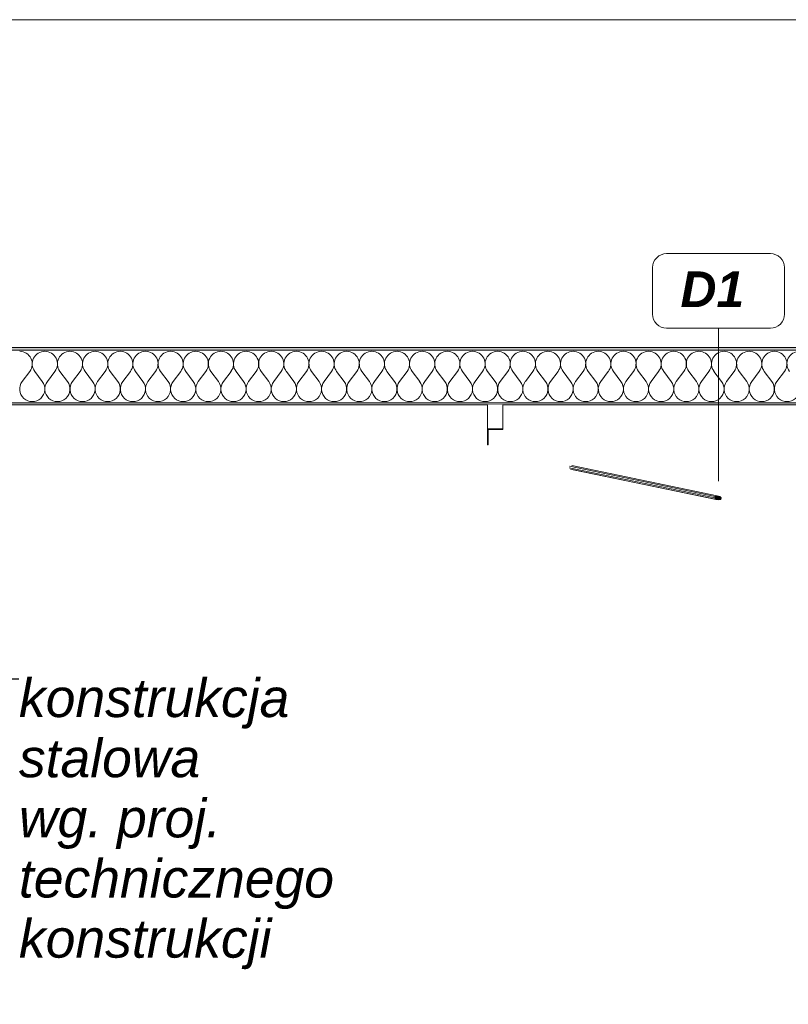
# Model space of a CAD drawing. Header units: millimetres. Extents: x -12989 to 402831, y -50461 to 30884.
# Tile 23 of 175: x 362577 to 365589, y -41727 to -37871. Entities that reach past the tile are written whole.
import ezdxf

# ---------------------------------------------------------------- set-up
doc = ezdxf.new("R2010")
doc.units = ezdxf.units.MM
doc.header["$MEASUREMENT"] = 0
doc.linetypes.add('Wipeout_Contour', pattern=[1000, 0, -1000])
for name, color, linetype in [('04-ŚCIANY DZIAŁOWE', 7, 'Continuous'), ('A_OZN_ODNOSNIKI', 7, 'Continuous'), ('AS_Belki.Import IFC', 7, 'Continuous'), ('Nowe_A__DACHY', 7, 'Continuous')]:
    doc.layers.add(name, color=color, linetype=linetype)
for name, color, linetype, lineweight in [('A_OZN_ODNOSNIKI_Nr_pióra__6', 7, 'Continuous', 13), ('A_OZN_ODNOSNIKI_Nr_pióra__85', 7, 'Continuous', 13), ('AS_Belki.Import IFC_Nr_pióra__1', 7, 'Continuous', 13), ('AS_Belki.Import IFC_Nr_pióra__90', 7, 'Continuous', 13), ('Nowe_A__DACHY_Nr_pióra__52', 7, 'Continuous', 15), ('Nowe_A__DACHY_Nr_pióra__72', 7, 'Continuous', 13), ('Nowe_A__DACHY_Nr_pióra__92', 7, 'Continuous', 13), ('Nowe_A_OZN_ODNOSNIKI_Nr_pióra__6', 7, 'Continuous', 13), ('Nowe_A_OZN_ODNOSNIKI_Nr_pióra__85', 7, 'Continuous', 13)]:
    doc.layers.add(name, color=color, linetype=linetype, lineweight=lineweight)
doc.layers.add('Nowe_A__DACHY_Nr_pióra__162', color=7, linetype='Continuous', lineweight=5, true_color=0x6a6a6a)
doc.layers.add('Nowe_A__DACHY_Nr_pióra__174', color=7, linetype='Continuous', lineweight=5, true_color=0x6a6a6a)
doc.styles.add('STYL_AUTOMATYCZNY_6', font='arial.ttf')
doc.styles.add('STYL_AUTOMATYCZNY_8', font='arial.ttf')
doc.dimstyles.new('STYL_AUTOMATYCZNY__3', dxfattribs={"dimtxt": 0.18, "dimasz": 91.2, "dimexe": 0.18, "dimexo": 0.0625, "dimgap": 0, "dimtad": 0, "dimtih": 1, "dimtoh": 1, "dimdec": 4, "dimzin": 0, "dimdsep": 46, "dimcen": 0.09, "dimadec": 0, "dimazin": 0, "dimtfac": 1, "dimtdec": 4, "dimtmove": 0, "dimatfit": 3, "dimldrblk": 'ARROWHEAD_5', "dimfxl": 0, "dimtolj": 1, "dimtzin": 0, "dimarcsym": 0})

# ---------------------------------------------------------------- blocks, each defined once
blk = doc.blocks.new('ElemPrzekroju_19_1', base_point=(362576.7, -45960.6))
at = {"color": 254, "linetype": 'Wipeout_Contour', "lineweight": 0, "ltscale": 1828937.360777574}
blk.add_wipeout([(363340.2, -42950.6), (363434.2, -42950.6), (363490.2, -42950.6), (363490.2, -39378.9), (363340.2, -39378.9)], dxfattribs=at).dxf.layer = '04-ŚCIANY DZIAŁOWE'
blk = doc.blocks.new('*X188', base_point=(362576.7, -45960.6))
at = {"layer": 'Nowe_A__DACHY_Nr_pióra__174', "color": 251, "linetype": 'Continuous', "lineweight": 5, "true_color": 0x6a6a6a}
for p, q in [((362586.6, -39287.9), (362616.2, -39248.4)), ((362665.5, -39287.9), (362635.9, -39248.4)), ((362685.2, -39287.9), (362714.8, -39248.4)), ((362764.1, -39287.9), (362734.5, -39248.4)), ((362783.8, -39287.9), (362813.4, -39248.4)), ((362862.7, -39287.9), (362833.1, -39248.4)), ((362882.4, -39287.9), (362912, -39248.4)), ((362961.3, -39287.9), (362931.7, -39248.4)), ((362981, -39287.9), (363010.6, -39248.4)), ((363059.9, -39287.9), (363030.3, -39248.4)), ((363079.6, -39287.9), (363109.2, -39248.4)), ((363158.5, -39287.9), (363128.9, -39248.4)), ((363178.2, -39287.9), (363207.8, -39248.4)), ((363257.1, -39287.9), (363227.5, -39248.4)), ((363276.8, -39287.9), (363306.4, -39248.4)), ((363355.7, -39287.9), (363326.1, -39248.4)), ((363375.4, -39287.9), (363405, -39248.4)), ((363454.3, -39287.9), (363424.7, -39248.4)), ((363474, -39287.9), (363503.6, -39248.4)), ((363552.9, -39287.9), (363523.3, -39248.4)), ((363572.6, -39287.9), (363602.2, -39248.4)), ((363651.5, -39287.9), (363621.9, -39248.4)), ((363671.2, -39287.9), (363700.8, -39248.4)), ((363750.1, -39287.9), (363720.5, -39248.4)), ((363769.8, -39287.9), (363799.4, -39248.4)), ((363848.7, -39287.9), (363819.1, -39248.4)), ((363868.4, -39287.9), (363898, -39248.4)), ((363947.3, -39287.9), (363917.7, -39248.4)), ((363967, -39287.9), (363996.6, -39248.4)), ((364045.9, -39287.9), (364016.3, -39248.4)), ((364065.6, -39287.9), (364095.2, -39248.4)), ((364144.5, -39287.9), (364114.9, -39248.4)), ((364164.2, -39287.9), (364193.8, -39248.4)), ((364243, -39287.9), (364213.5, -39248.4)), ((364262.8, -39287.9), (364292.3, -39248.4)), ((364341.6, -39287.9), (364312.1, -39248.4)), ((364361.4, -39287.9), (364390.9, -39248.4)), ((364440.2, -39287.9), (364410.7, -39248.4)), ((364460, -39287.9), (364489.5, -39248.4)), ((364538.8, -39287.9), (364509.3, -39248.4)), ((364558.6, -39287.9), (364588.1, -39248.4)), ((364637.4, -39287.9), (364607.9, -39248.4)), ((364657.2, -39287.9), (364686.7, -39248.4)), ((364736, -39287.9), (364706.5, -39248.4)), ((364755.8, -39287.9), (364785.3, -39248.4)), ((364834.6, -39287.9), (364805.1, -39248.4)), ((364854.4, -39287.9), (364883.9, -39248.4)), ((364933.2, -39287.9), (364903.7, -39248.4)), ((364953, -39287.9), (364982.5, -39248.4)), ((365031.8, -39287.9), (365002.3, -39248.4)), ((365051.6, -39287.9), (365081.1, -39248.4)), ((365130.4, -39287.9), (365100.8, -39248.4)), ((365150.1, -39287.9), (365179.7, -39248.4)), ((365229, -39287.9), (365199.4, -39248.4)), ((365248.7, -39287.9), (365278.3, -39248.4)), ((365327.6, -39287.9), (365298, -39248.4)), ((365347.3, -39287.9), (365376.9, -39248.4)), ((365426.2, -39287.9), (365396.6, -39248.4)), ((365445.9, -39287.9), (365475.5, -39248.4)), ((365524.8, -39287.9), (365495.2, -39248.4)), ((365544.5, -39287.9), (365574.1, -39248.4))]:
    blk.add_line(p, q, dxfattribs=at)
for centre, start, end in [((362576.7, -39218.8), 323.1301, 90), ((362675.3, -39218.8), 90, 216.8699), ((362675.3, -39218.8), 323.1301, 90), ((362773.9, -39218.8), 90, 216.8699), ((362773.9, -39218.8), 323.1301, 90), ((362872.5, -39218.8), 90, 216.8699), ((362872.5, -39218.8), 323.1301, 90), ((362971.1, -39218.8), 90, 216.8699), ((362971.1, -39218.8), 323.1301, 90), ((363069.7, -39218.8), 90, 216.8699), ((363069.7, -39218.8), 323.1301, 90), ((363168.3, -39218.8), 90, 216.8699), ((363168.3, -39218.8), 323.1301, 90), ((363266.9, -39218.8), 90, 216.8699), ((363266.9, -39218.8), 323.1301, 90), ((363365.5, -39218.8), 90, 216.8699), ((363365.5, -39218.8), 323.1301, 90), ((363464.1, -39218.8), 90, 216.8699), ((363464.1, -39218.8), 323.1301, 90), ((363562.7, -39218.8), 90, 216.8699), ((363562.7, -39218.8), 323.1301, 90), ((363661.3, -39218.8), 90, 216.8699), ((363661.3, -39218.8), 323.1301, 90), ((363759.9, -39218.8), 90, 216.8699), ((363759.9, -39218.8), 323.1301, 90), ((363858.5, -39218.8), 90, 216.8699), ((363858.5, -39218.8), 323.1301, 90), ((363957.1, -39218.8), 90, 216.8699), ((363957.1, -39218.8), 323.1301, 90), ((364055.7, -39218.8), 90, 216.8699), ((364055.7, -39218.8), 323.1301, 90), ((364154.3, -39218.8), 90, 216.8699), ((364154.3, -39218.8), 323.1301, 90), ((364252.9, -39218.8), 90, 216.8699), ((364252.9, -39218.8), 323.1301, 90), ((364351.5, -39218.8), 90, 216.8699), ((364351.5, -39218.8), 323.1301, 90), ((364450.1, -39218.8), 90, 216.8699), ((364450.1, -39218.8), 323.1301, 90), ((364548.7, -39218.8), 90, 216.8699), ((364548.7, -39218.8), 323.1301, 90), ((364647.3, -39218.8), 90, 216.8699), ((364647.3, -39218.8), 323.1301, 90), ((364745.9, -39218.8), 90, 216.8699), ((364745.9, -39218.8), 323.1301, 90), ((364844.5, -39218.8), 90, 216.8699), ((364844.5, -39218.8), 323.1301, 90), ((364943.1, -39218.8), 90, 216.8699), ((364943.1, -39218.8), 323.1301, 90), ((365041.7, -39218.8), 90, 216.8699), ((365041.7, -39218.8), 323.1301, 90), ((365140.3, -39218.8), 90, 216.8699), ((365140.3, -39218.8), 323.1301, 90), ((365238.9, -39218.8), 90, 216.8699), ((365238.9, -39218.8), 323.1301, 90), ((365337.5, -39218.8), 90, 216.8699), ((365337.5, -39218.8), 323.1301, 90), ((365436.1, -39218.8), 90, 216.8699), ((365436.1, -39218.8), 323.1301, 90), ((365534.7, -39218.8), 90, 216.8699), ((365534.7, -39218.8), 323.1301, 90), ((365633.3, -39218.8), 90, 216.8699), ((362626, -39317.4), 143.1301, 36.8699), ((362724.6, -39317.4), 143.1301, 36.8699), ((362823.2, -39317.4), 143.1301, 36.8699), ((362921.8, -39317.4), 143.1301, 36.8699), ((363020.4, -39317.4), 143.1301, 36.8699), ((363119, -39317.4), 143.1301, 36.8699), ((363217.6, -39317.4), 143.1301, 36.8699), ((363316.2, -39317.4), 143.1301, 36.8699), ((363414.8, -39317.4), 143.1301, 36.8699), ((363513.4, -39317.4), 143.1301, 36.8699), ((363612, -39317.4), 143.1301, 36.8699), ((363710.6, -39317.4), 143.1301, 36.8699), ((363809.2, -39317.4), 143.1301, 36.8699), ((363907.8, -39317.4), 143.1301, 36.8699), ((364006.4, -39317.4), 143.1301, 36.8699), ((364105, -39317.4), 143.1301, 36.8699), ((364203.6, -39317.4), 143.1301, 36.8699), ((364302.2, -39317.4), 143.1301, 36.8699), ((364400.8, -39317.4), 143.1301, 36.8699), ((364499.4, -39317.4), 143.1301, 36.8699), ((364598, -39317.4), 143.1301, 36.8699), ((364696.6, -39317.4), 143.1301, 36.8699), ((364795.2, -39317.4), 143.1301, 36.8699), ((364893.8, -39317.4), 143.1301, 36.8699), ((364992.4, -39317.4), 143.1301, 36.8699), ((365091, -39317.4), 143.1301, 36.8699), ((365189.6, -39317.4), 143.1301, 36.8699), ((365288.2, -39317.4), 143.1301, 36.8699), ((365386.8, -39317.4), 143.1301, 36.8699), ((365485.4, -39317.4), 143.1301, 36.8699), ((365584, -39317.4), 143.1301, 36.8699)]:
    blk.add_arc(centre, 49.3, start, end, dxfattribs=at)
blk = doc.blocks.new('*X189', base_point=(362576.7, -45960.6))
at = {"layer": 'Nowe_A__DACHY_Nr_pióra__162', "linetype": 'Continuous', "lineweight": 5, "true_color": 0x6a6a6a}
blk.add_hatch(color=251, dxfattribs=at).paths.add_polyline_path([(399106.7, -39371.7), (362046.7, -39371.7), (362046.7, -39378.9), (399106.7, -39378.9)])
blk = doc.blocks.new('ElemPrzekroju_174_1', base_point=(362576.7, -45960.6))
at = {"color": 254, "linetype": 'Wipeout_Contour', "lineweight": 0, "ltscale": 1530102.063931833}
blk.add_wipeout([(362046.7, -37870.7), (362046.7, -39154.3), (399106.7, -39154.3), (399106.7, -37870.7)], dxfattribs=at).dxf.layer = 'Nowe_A__DACHY'
at = {"layer": 'Nowe_A__DACHY_Nr_pióra__162', "linetype": 'Continuous', "lineweight": 0, "true_color": 0x353535}
blk.add_hatch(color=250, dxfattribs=at).paths.add_polyline_path([(362046.7, -39154.3), (362046.7, -39164.6), (399106.7, -39164.6), (399106.7, -39154.3)])
at = {"layer": 'Nowe_A__DACHY_Nr_pióra__92', "color": 7, "linetype": 'Continuous', "lineweight": 13}
blk.add_line((399106.7, -37870.7), (362046.7, -37870.7), dxfattribs=at)
at = {"color": 254, "linetype": 'Wipeout_Contour', "lineweight": 0, "ltscale": 1530407.977953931}
blk.add_wipeout([(399106.7, -39164.6), (362046.7, -39164.6), (362046.7, -39371.7), (399106.7, -39371.7)], dxfattribs=at).dxf.layer = 'Nowe_A__DACHY'
at = {"layer": 'Nowe_A__DACHY_Nr_pióra__52', "color": 7, "linetype": 'Continuous', "lineweight": 15}
for p, q in [((399106.7, -39154.3), (362046.7, -39154.3)), ((399106.7, -39164.6), (362046.7, -39164.6))]:
    blk.add_line(p, q, dxfattribs=at)
at = {"layer": 'Nowe_A__DACHY', "lineweight": 0}
blk.add_blockref('*X188', (362576.7, -45960.6), dxfattribs=at)
at = {"color": 254, "linetype": 'Wipeout_Contour', "lineweight": 0, "ltscale": 1530452.073854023}
blk.add_wipeout([(399106.7, -39371.7), (362046.7, -39371.7), (362046.7, -39378.9), (399106.7, -39378.9)], dxfattribs=at).dxf.layer = 'Nowe_A__DACHY'
at = {"layer": 'Nowe_A__DACHY_Nr_pióra__52', "color": 7, "linetype": 'Continuous', "lineweight": 15}
blk.add_line((399106.7, -39371.7), (362046.7, -39371.7), dxfattribs=at)
at = {"layer": 'Nowe_A__DACHY_Nr_pióra__72', "color": 7, "linetype": 'Continuous', "lineweight": 13}
blk.add_line((366242.5, -39378.9), (362226.7, -39378.9), dxfattribs=at)
at = {"layer": 'Nowe_A__DACHY', "lineweight": 0}
blk.add_blockref('*X189', (362576.7, -45960.6), dxfattribs=at)
blk = doc.blocks.new('ElemPrzekroju_213_1', base_point=(362576.7, -45960.6))
at = {"color": 254, "linetype": 'Wipeout_Contour', "lineweight": 0, "ltscale": 1468710.811099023}
blk.add_wipeout([(364735.9, -39631.5), (364745.8, -39633.9), (365316.2, -39751.9), (365306.4, -39749.5)], dxfattribs=at).dxf.layer = 'AS_Belki.Import IFC'
at = {"color": 254, "linetype": 'Wipeout_Contour', "lineweight": 0, "ltscale": 1468686.493583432}
blk.add_wipeout([(364740.4, -39617.3), (364732.1, -39619.8), (365302.6, -39737.8), (365310.8, -39735.4)], dxfattribs=at).dxf.layer = 'AS_Belki.Import IFC'
at = {"color": 254, "linetype": 'Wipeout_Contour', "lineweight": 0, "ltscale": 1468678.213180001}
blk.add_wipeout([(364730.3, -39625.6), (364735.9, -39631.5), (365306.4, -39749.5), (365300.7, -39743.6)], dxfattribs=at).dxf.layer = 'AS_Belki.Import IFC'
at = {"layer": 'AS_Belki.Import IFC_Nr_pióra__1', "color": 7, "linetype": 'Continuous', "lineweight": 13}
blk.add_line((365326.3, -39743.6), (365324.5, -39749.5), dxfattribs=at)
at = {"color": 254, "linetype": 'Wipeout_Contour', "lineweight": 0, "ltscale": 1468668.141385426}
blk.add_wipeout([(364732.1, -39619.8), (364730.3, -39625.6), (365300.7, -39743.6), (365302.6, -39737.8)], dxfattribs=at).dxf.layer = 'AS_Belki.Import IFC'
at = {"layer": 'AS_Belki.Import IFC', "linetype": 'Continuous', "lineweight": 0, "true_color": 0x000000}
blk.add_hatch(color=18, dxfattribs=at).paths.add_polyline_path([(365326.3, -39743.6), (365320.7, -39737.8), (365310.8, -39735.4), (365302.6, -39737.8), (365300.7, -39743.6), (365306.4, -39749.5), (365316.2, -39751.9), (365324.5, -39749.5)])
at = {"layer": 'AS_Belki.Import IFC_Nr_pióra__1', "color": 7, "linetype": 'Continuous', "lineweight": 13}
for p, q in [((365302.6, -39737.8), (365300.7, -39743.6)), ((365300.7, -39743.6), (365306.4, -39749.5)), ((365310.8, -39735.4), (365302.6, -39737.8)), ((365306.4, -39749.5), (365316.2, -39751.9)), ((365310.8, -39735.4), (365320.7, -39737.8)), ((365324.5, -39749.5), (365316.2, -39751.9)), ((365320.7, -39737.8), (365326.3, -39743.6))]:
    blk.add_line(p, q, dxfattribs=at)
at = {"layer": 'AS_Belki.Import IFC_Nr_pióra__90', "color": 7, "linetype": 'Continuous', "lineweight": 13}
for p, q in [((365300.7, -39743.6), (364730.3, -39625.6)), ((365302.6, -39737.8), (364732.1, -39619.8)), ((365306.4, -39749.5), (364735.9, -39631.5)), ((365310.8, -39735.4), (364740.4, -39617.3)), ((365316.2, -39751.9), (364745.8, -39633.9))]:
    blk.add_line(p, q, dxfattribs=at)
blk = doc.blocks.new('ElemPrzekroju_226_1', base_point=(362576.7, -45960.6))
at = {"layer": 'AS_Belki.Import IFC_Nr_pióra__1', "color": 7, "linetype": 'Continuous', "lineweight": 13}
blk.add_line((364413.1, -39535.5), (364410.1, -39535.5), dxfattribs=at)
at = {"color": 254, "linetype": 'Wipeout_Contour', "lineweight": 0, "ltscale": 1466266.008090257}
blk.add_wipeout([(364410.1, -39473.4), (364470.1, -39473.4), (364470.1, -39378.9), (364410.1, -39378.9)], dxfattribs=at).dxf.layer = 'AS_Belki.Import IFC'
at = {"layer": 'AS_Belki.Import IFC', "linetype": 'Continuous', "lineweight": 0, "true_color": 0x000000}
blk.add_hatch(color=18, dxfattribs=at).paths.add_polyline_path([(364470.1, -39473.4), (364410.1, -39473.4), (364410.1, -39535.5), (364413.1, -39535.5), (364413.1, -39476.5), (364470.1, -39476.5)])
at = {"layer": 'AS_Belki.Import IFC_Nr_pióra__1', "color": 7, "linetype": 'Continuous', "lineweight": 13}
for p, q in [((364410.1, -39473.4), (364410.1, -39535.5)), ((364470.1, -39473.4), (364410.1, -39473.4)), ((364413.1, -39476.5), (364413.1, -39535.5)), ((364470.1, -39476.5), (364413.1, -39476.5)), ((364470.1, -39473.4), (364470.1, -39476.5))]:
    blk.add_line(p, q, dxfattribs=at)
at = {"layer": 'AS_Belki.Import IFC_Nr_pióra__90', "color": 7, "linetype": 'Continuous', "lineweight": 13}
for p, q in [((364410.1, -39473.4), (364410.1, -39378.9)), ((364470.1, -39473.4), (364470.1, -39378.9))]:
    blk.add_line(p, q, dxfattribs=at)
blk = doc.blocks.new('ARROWHEAD_5')
at = {"linetype": 'Continuous', "lineweight": 0}
blk.add_hatch(color=0, dxfattribs=at).paths.add_polyline_path([(-1, 0.2679), (0, 0), (-1, -0.2679)])
at = {"color": 0, "linetype": 'Continuous', "lineweight": 0}
blk.add_line((0, 0), (-1, 0), dxfattribs=at)
blk = doc.blocks.new('Etykieta_9_1', base_point=(365315.8, -39378.9))
at = {"color": 254, "linetype": 'Wipeout_Contour', "lineweight": 0, "ltscale": 8817229.744619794}
blk.add_wipeout([(365112.4, -39078.9), (365519.2, -39078.9), (365519.2, -39078.9), (365546.7, -39071.6), (365566.8, -39051.4), (365574.2, -39023.9), (365574.2, -39023.9), (365574.2, -38841.9), (365574.2, -38841.9), (365566.8, -38814.4), (365546.7, -38794.3), (365519.2, -38786.9), (365519.2, -38786.9), (365112.4, -38786.9), (365112.4, -38786.9), (365084.9, -38794.3), (365064.8, -38814.4), (365057.4, -38841.9), (365057.4, -38841.9), (365057.4, -39023.9), (365057.4, -39023.9), (365064.8, -39051.4), (365084.9, -39071.6)], dxfattribs=at).dxf.layer = 'A_OZN_ODNOSNIKI'
at = {"layer": 'A_OZN_ODNOSNIKI_Nr_pióra__85', "color": 7, "linetype": 'Continuous', "lineweight": 13}
for p, q in [((365315.8, -39079.4), (365315.8, -39078.9)), ((365315.8, -39678.4), (365315.8, -39079.4))]:
    blk.add_line(p, q, dxfattribs=at)
at = {"layer": 'A_OZN_ODNOSNIKI_Nr_pióra__85', "color": 7, "linetype": 'Continuous', "lineweight": 13, "flags": 128}
blk.add_lwpolyline([(365112.4, -39078.9, -0.414214), (365057.4, -39023.9), (365057.4, -38841.9, -0.414214), (365112.4, -38786.9), (365519.2, -38786.9, -0.414214), (365574.2, -38841.9), (365574.2, -39023.9, -0.414214), (365519.2, -39078.9)], format="xyb", close=True, dxfattribs=at)
at = {"layer": 'A_OZN_ODNOSNIKI_Nr_pióra__6', "color": 7, "lineweight": 13, "insert": (365166.4, -38856.6), "char_height": 140, "attachment_point": 1, "style": 'STYL_AUTOMATYCZNY_6'}
blk.add_mtext('\\A1;{\\pql;\\pt0,6000;\\fArial|b1|i1|c238|p0;\\W1.000000;D1\\fArial|b1|i1|c238|p0;\\W1.000000;\\A1{\\H.66x;\\S^  ;}\\fArial|b1|i1|c238|p0;\\W1.000000;\\fArial|b1|i1|c238|p0;\\W1.000000;\\A1{\\H.66x;\\S^  ;}\\fArial|b1|i1|c238|p0;\\W1.000000; \\fArial|b1|i1|c238|p0;\\W1.000000;\\fArial|b1|i1|c238|p0;\\W1.000000;\\fArial|b1|i1|c238|p0;\\W1.000000;\\fArial|b1|i1|c238|p0;\\W1.000000;\\fArial|b1|i1|c238|p0;\\W1.000000;\\fArial|b1|i1|c238|p0;\\W1.000000;\\fArial|b1|i1|c238|p0;\\W1.000000;\\fArial|b1|i1|c238|p0;\\W1.000000;\\fArial|b1|i1|c238|p0;\\W1.000000;\\fArial|b1|i1|c238|p0;\\W1.000000;\\fArial|b1|i1|c238|p0;\\W1.000000;\\fArial|b1|i1|c238|p0;\\W1.000000;\\fArial|b1|i1|c238|p0;\\W1.000000;\\fArial|b1|i1|c238|p0;\\W1.000000;\\fArial|b1|i1|c238|p0;\\W1.000000;\\fArial|b1|i1|c238|p0;\\W1.000000;\\fArial|b1|i1|c238|p0;\\W1.000000;\\fArial|b1|i1|c238|p0;\\W1.000000;\\fArial|b1|i1|c238|p0;\\W1.000000;\\fArial|b1|i1|c238|p0;\\W1.000000;\\fArial|b1|i1|c238|p0;\\W1.000000;\\fArial|b1|i1|c238|p0;\\W1.000000;\\fArial|b1|i1|c238|p0;\\W1.000000;\\fArial|b1|i1|c238|p0;\\W1.000000;\\fArial|b1|i1|c238|p0;\\W1.000000;\\fArial|b1|i1|c238|p0;\\W1.000000;\\fArial|b1|i1|c238|p0;\\W1.000000;\\fArial|b1|i1|c238|p0;\\W1.000000;\\fArial|b1|i1|c238|p0;\\W1.000000;\\fArial|b1|i1|c238|p0;\\W1.000000;\\fArial|b1|i1|c238|p0;\\W1.000000;\\fArial|b1|i1|c238|p0;\\W1.000000;\\fArial|b1|i1|c238|p0;\\W1.000000;\\fArial|b1|i1|c238|p0;\\W1.000000;\\fArial|b1|i1|c238|p0;\\W1.000000;\\fArial|b1|i1|c238|p0;\\W1.000000;\\fArial|b1|i1|c238|p0;\\W1.000000;\\fArial|b1|i1|c238|p0;\\W1.000000;\\fArial|b1|i1|c238|p0;\\W1.000000;\\fArial|b1|i1|c238|p0;\\W1.000000;\\fArial|b1|i1|c238|p0;\\W1.000000;\\fArial|b1|i1|c238|p0;\\W1.000000;\\fArial|b1|i1|c238|p0;\\W1.000000;}', dxfattribs=at)

msp = doc.modelspace()

# ---------------------------------------------------------------- block references
at = {"layer": '04-ŚCIANY DZIAŁOWE', "lineweight": 0}
msp.add_blockref('ElemPrzekroju_19_1', (362576.7, -45960.6), dxfattribs=at)
at = {"layer": 'AS_Belki.Import IFC', "lineweight": 0}
msp.add_blockref('ElemPrzekroju_213_1', (362576.7, -45960.6), dxfattribs=at)

# ---------------------------------------------------------------- next in the draw order: block references
at = {"layer": 'Nowe_A__DACHY', "lineweight": 0}
msp.add_blockref('ElemPrzekroju_174_1', (362576.7, -45960.6), dxfattribs=at)

# ---------------------------------------------------------------- next in the draw order: texts
at = {"layer": 'Nowe_A_OZN_ODNOSNIKI_Nr_pióra__6', "color": 7, "linetype": 'Continuous', "lineweight": 13, "insert": (362573.9, -40452.4), "char_height": 150, "width": 1595.875, "attachment_point": 1, "line_spacing_factor": 0.942235, "style": 'STYL_AUTOMATYCZNY_8'}
msp.add_mtext('\\A1;{\\pql;\\fArial|b0|i1|c238|p0;\\W1.000000;konstrukcja stalowa\\P\\pql;\\fArial|b0|i1|c238|p0;\\W1.000000;wg. proj. technicznego konstrukcji}', dxfattribs=at)

# ---------------------------------------------------------------- next in the draw order: leaders
at = {"layer": 'Nowe_A_OZN_ODNOSNIKI_Nr_pióra__85', "color": 7, "linetype": 'Continuous', "lineweight": 13, "annotation_type": 0, "has_hookline": 1, "hookline_direction": 0, "text_width": 1218.3}
msp.add_leader([(362402.1, -39857.5), (362469.6, -40452.4), (362573.9, -40452.4)], dimstyle='STYL_AUTOMATYCZNY__3', dxfattribs=at)

# ---------------------------------------------------------------- next in the draw order: block references
at = {"layer": 'A_OZN_ODNOSNIKI', "color": 7, "linetype": 'Continuous', "lineweight": 13}
msp.add_blockref('Etykieta_9_1', (365315.8, -39378.9), dxfattribs=at)
at = {"layer": 'AS_Belki.Import IFC', "lineweight": 0}
msp.add_blockref('ElemPrzekroju_226_1', (362576.7, -45960.6), dxfattribs=at)

doc.saveas('drawing.dxf')
